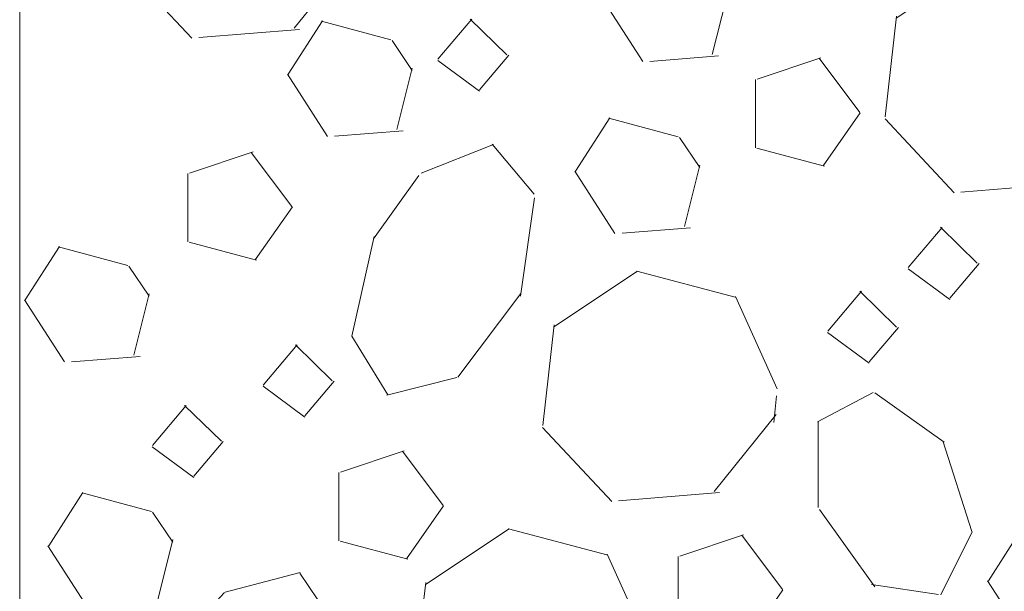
# Paper-space layout '113851LD001' of a CAD drawing. Header units: feet. Extents: x 0 to 34, y 0 to 22.
# Tile 69 of 74: x 15.359 to 16.085, y 12.73 to 13.151. Entities that reach past the tile are written whole.
import ezdxf

# ---------------------------------------------------------------- set-up
doc = ezdxf.new("R2010")
doc.units = ezdxf.units.FT
doc.header["$MEASUREMENT"] = 0
doc.linetypes.add('DGN Style 3', pattern=[25.340843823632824, 18.1006027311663, -7.240241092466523])
doc.layers.add('LT_P_Text', color=7, linetype='Continuous')

psp = doc.layouts.new('113851LD001')

# ---------------------------------------------------------------- hatches: boundary and pattern name
at = {"layer": 'LT_P_Text', "linetype": 'Continuous', "lineweight": 0}
h = psp.add_hatch(dxfattribs=at)
h.set_pattern_fill('POROUS', scale=0.08556326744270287, style=0, pattern_type=2)
h.set_pattern_definition([(114.241029, (15.60478972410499, 14.30298100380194), (-1.22348345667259, 3.26060218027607), [0.07442164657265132, -5.885416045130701]), (165.077416, (15.57423396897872, 14.37084071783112), (-3.670450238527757, 1.086867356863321), [0.07498208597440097, -12.58687772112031]), (213.67369, (15.50178070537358, 14.39014960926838), (-1.223483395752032, -1.086867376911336), [0.07411892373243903, -5.806536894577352]), (263.577269, (15.44009823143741, 14.34905340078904), (-1.223483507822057, -9.781806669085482), [0.07456197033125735, -10.86275888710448]), (313.170098, (15.43175743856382, 14.27495946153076), (-4.89393370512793, 5.434336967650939), [0.07455991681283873, -8.866854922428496]), (4.617075, (15.48276888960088, 14.22058101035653), (-12.23483419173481, -1.086867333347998), [0.07457394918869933, -13.42755898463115]), (51.198306, (15.55710078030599, 14.22658387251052), (-3.670450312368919, -4.347469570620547), [0.07279705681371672, -9.689659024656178]), (84.156915, (15.60271738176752, 14.28331599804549), (-1.223483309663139, -10.86867401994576), [0.01977392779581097, -11.9982077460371]), (114.241029, (16.34343696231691, 14.30298126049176), (-1.22348345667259, 3.26060218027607), [0.07442164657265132, -5.885416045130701]), (165.077416, (16.31288120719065, 14.37084097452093), (-3.670450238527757, 1.086867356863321), [0.07498208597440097, -12.58687772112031]), (213.67369, (16.24042785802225, 14.39014986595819), (-1.223483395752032, -1.086867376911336), [0.07411892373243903, -5.806536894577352]), (263.577269, (16.17874538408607, 14.34905365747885), (-1.223483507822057, -9.781806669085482), [0.07456197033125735, -10.86275888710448]), (313.170098, (16.17040467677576, 14.27495971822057), (-4.89393370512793, 5.434336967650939), [0.07455991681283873, -8.866854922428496]), (4.617075, (16.22141604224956, 14.22058126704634), (-12.23483419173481, -1.086867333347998), [0.07457394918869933, -13.42755898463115]), (51.198306, (16.29574801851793, 14.22658412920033), (-3.670450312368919, -4.347469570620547), [0.07279705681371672, -9.689659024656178]), (84.156915, (16.34136461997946, 14.2833163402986), (-1.223483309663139, -10.86867401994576), [0.01977392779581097, -11.9982077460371]), (114.241029, (16.16632099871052, 14.18918211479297), (-1.22348345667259, 3.26060218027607), [0.07442164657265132, -5.885416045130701]), (165.077416, (16.13576524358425, 14.25704182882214), (-3.670450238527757, 1.086867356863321), [0.07498208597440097, -12.58687772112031]), (213.67369, (16.06331189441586, 14.2763507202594), (-1.223483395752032, -1.086867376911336), [0.07411892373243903, -5.806536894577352]), (263.577269, (16.00162942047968, 14.23525451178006), (-1.223483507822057, -9.781806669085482), [0.07456197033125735, -10.86275888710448]), (313.170098, (15.99328871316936, 14.16116057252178), (-4.89393370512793, 5.434336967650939), [0.07455991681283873, -8.866854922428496]), (4.617075, (16.04430007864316, 14.10678212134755), (-12.23483419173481, -1.086867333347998), [0.07457394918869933, -13.42755898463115]), (51.198306, (16.11863205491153, 14.11278498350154), (-3.670450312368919, -4.347469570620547), [0.07279705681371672, -9.689659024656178]), (84.156915, (16.16424865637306, 14.16951719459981), (-1.223483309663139, -10.86867401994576), [0.01977392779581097, -11.9982077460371]), (114.241029, (15.91405190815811, 13.9617264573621), (-1.22348345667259, 3.26060218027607), [0.07442164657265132, -5.885416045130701]), (165.077416, (15.88349615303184, 14.02958608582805), (-3.670450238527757, 1.086867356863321), [0.07498208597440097, -12.58687772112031]), (213.67369, (15.81104288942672, 14.04889506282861), (-1.223483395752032, -1.086867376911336), [0.07411892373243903, -5.806536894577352]), (263.577269, (15.74936041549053, 14.00779885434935), (-1.223483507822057, -9.781806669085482), [0.07456197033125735, -10.86275888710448]), (313.170098, (15.74101970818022, 13.93370482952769), (-4.89393370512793, 5.434336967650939), [0.07455991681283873, -8.866854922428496]), (4.617075, (15.79203107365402, 13.87932637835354), (-12.23483419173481, -1.086867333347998), [0.07457394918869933, -13.42755898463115]), (51.198306, (15.86636296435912, 13.88532932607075), (-3.670450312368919, -4.347469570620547), [0.07279705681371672, -9.689659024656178]), (84.156915, (15.91197956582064, 13.9420614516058), (-1.223483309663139, -10.86867401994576), [0.01977392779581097, -11.9982077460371]), (114.241029, (15.81950449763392, 13.77191863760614), (-1.22348345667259, 3.26060218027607), [0.07442164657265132, -5.885416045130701]), (165.077416, (15.78894874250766, 13.8397782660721), (-3.670450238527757, 1.086867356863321), [0.07498208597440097, -12.58687772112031]), (213.67369, (15.71649547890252, 13.85908715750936), (-1.223483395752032, -1.086867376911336), [0.07411892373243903, -5.806536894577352]), (263.577269, (15.65481300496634, 13.8179910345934), (-1.223483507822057, -9.781806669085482), [0.07456197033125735, -10.86275888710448]), (313.170098, (15.64647229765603, 13.74389700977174), (-4.89393370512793, 5.434336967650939), [0.07455991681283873, -8.866854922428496]), (4.617075, (15.69748366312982, 13.68951855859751), (-12.23483419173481, -1.086867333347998), [0.07457394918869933, -13.42755898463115]), (51.198306, (15.77181555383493, 13.6955214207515), (-3.670450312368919, -4.347469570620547), [0.07279705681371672, -9.689659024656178]), (84.156915, (15.81743215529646, 13.75225363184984), (-1.223483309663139, -10.86867401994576), [0.01977392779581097, -11.9982077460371]), (114.241029, (15.58563159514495, 13.52606679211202), (-1.22348345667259, 3.26060218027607), [0.07442164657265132, -5.885416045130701]), (165.077416, (15.55507584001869, 13.59392650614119), (-3.670450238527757, 1.086867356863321), [0.07498208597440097, -12.58687772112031]), (213.67369, (15.4826224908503, 13.61323539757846), (-1.223483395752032, -1.086867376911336), [0.07411892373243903, -5.806536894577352]), (263.577269, (15.42094010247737, 13.57213918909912), (-1.223483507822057, -9.781806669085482), [0.07456197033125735, -10.86275888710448]), (313.170098, (15.4125993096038, 13.49804524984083), (-4.89393370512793, 5.434336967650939), [0.07455991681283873, -8.866854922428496]), (4.617075, (15.4636106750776, 13.4436667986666), (-12.23483419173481, -1.086867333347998), [0.07457394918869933, -13.42755898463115]), (51.198306, (15.53794265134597, 13.44966966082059), (-3.670450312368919, -4.347469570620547), [0.07279705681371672, -9.689659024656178]), (84.156915, (15.5835592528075, 13.50640187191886), (-1.223483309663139, -10.86867401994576), [0.01977392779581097, -11.9982077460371]), (114.241029, (16.14721181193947, 13.41226764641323), (-1.22348345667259, 3.26060218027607), [0.07442164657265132, -5.885416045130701]), (165.077416, (16.11665605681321, 13.4801273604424), (-3.670450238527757, 1.086867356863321), [0.07498208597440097, -12.58687772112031]), (213.67369, (16.04420279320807, 13.49943625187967), (-1.223483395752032, -1.086867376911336), [0.07411892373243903, -5.806536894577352]), (263.577269, (15.9825203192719, 13.45834004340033), (-1.223483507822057, -9.781806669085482), [0.07456197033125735, -10.86275888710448]), (313.170098, (15.97417961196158, 13.38424610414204), (-4.89393370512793, 5.434336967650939), [0.07455991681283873, -8.866854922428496]), (4.617075, (16.02519097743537, 13.32986765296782), (-12.23483419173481, -1.086867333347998), [0.07457394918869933, -13.42755898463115]), (51.198306, (16.09952286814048, 13.3358705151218), (-3.670450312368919, -4.347469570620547), [0.07279705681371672, -9.689659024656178]), (84.156915, (16.14513946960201, 13.39260272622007), (-1.223483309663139, -10.86867401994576), [0.01977392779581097, -11.9982077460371]), (114.241029, (16.34343696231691, 13.53875873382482), (-1.22348345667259, 3.26060218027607), [0.07442164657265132, -5.885416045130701]), (165.077416, (16.31288120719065, 13.6066183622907), (-3.670450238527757, 1.086867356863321), [0.07498208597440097, -12.58687772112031]), (213.67369, (16.24042785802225, 13.62592725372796), (-1.223483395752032, -1.086867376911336), [0.07411892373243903, -5.806536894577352]), (263.577269, (16.17874538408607, 13.584831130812), (-1.223483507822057, -9.781806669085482), [0.07456197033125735, -10.86275888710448]), (313.170098, (16.17040467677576, 13.51073710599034), (-4.89393370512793, 5.434336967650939), [0.07455991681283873, -8.866854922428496]), (4.617075, (16.22141604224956, 13.45635865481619), (-12.23483419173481, -1.086867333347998), [0.07457394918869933, -13.42755898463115]), (51.198306, (16.29574801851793, 13.46236151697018), (-3.670450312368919, -4.347469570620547), [0.07279705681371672, -9.689659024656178]), (84.156915, (16.34136461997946, 13.51909372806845), (-1.223483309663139, -10.86867401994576), [0.01977392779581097, -11.9982077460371]), (257.312014, (15.61705384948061, 14.07438453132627), (-3.462165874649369e-09, -1.086867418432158), [0.07517819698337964, -5.49518362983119]), (301.550614, (15.60054150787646, 14.00104209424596), (-1.223483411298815, 2.173734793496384), [0.05078453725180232, -13.97860576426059]), (14.241568, (15.62711463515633, 13.95776462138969), (-3.670450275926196, -1.086867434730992), [0.05338223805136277, -8.782555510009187]), (53.113066, (15.67885628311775, 13.9708972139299), (-1.223483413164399, -2.173734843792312), [0.07722247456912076, -3.999439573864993]), (81.990376, (15.72520812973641, 14.03266140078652), (-1.223483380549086, -7.608071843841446), [0.07312288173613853, -8.70747391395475]), (130.173492, (15.73539700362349, 14.10507094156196), (-2.44696683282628, 3.26060221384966), [0.04817040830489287, -5.641530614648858]), (201.544954, (15.70432213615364, 14.14187769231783), (-2.446966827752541, -1.086867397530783), [0.05734749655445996, -11.7811633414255]), (234.383981, (15.65098156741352, 14.12081791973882), (-2.446966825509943, -3.260602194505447), [0.05750784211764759, -14.64907721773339]), (257.312014, (16.35475176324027, 14.08736156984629), (-3.462165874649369e-09, -1.086867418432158), [0.07517819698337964, -5.49518362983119]), (301.550614, (16.33823950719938, 14.0140192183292), (-1.223483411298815, 2.173734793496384), [0.05078453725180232, -13.97860576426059]), (14.241568, (16.36481263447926, 13.97074174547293), (-3.670450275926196, -1.086867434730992), [0.05338223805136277, -8.782555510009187]), (53.113066, (16.41655428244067, 13.98387433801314), (-1.223483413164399, -2.173734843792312), [0.07722247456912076, -3.999439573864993]), (81.990376, (16.46290612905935, 14.04563852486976), (-1.223483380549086, -7.608071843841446), [0.07312288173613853, -8.70747391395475]), (130.173492, (16.47309500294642, 14.1180480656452), (-2.44696683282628, 3.26060221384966), [0.04817040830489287, -5.641530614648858]), (201.544954, (16.4420200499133, 14.15485481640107), (-2.446966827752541, -1.086867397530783), [0.05734749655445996, -11.7811633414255]), (234.383981, (16.38867948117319, 14.13379504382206), (-2.446966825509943, -3.260602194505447), [0.05750784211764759, -14.64907721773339]), (257.312014, (16.40437845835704, 13.8179799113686), (-3.462165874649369e-09, -1.086867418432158), [0.07517819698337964, -5.49518362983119]), (301.550614, (16.38786620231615, 13.7446374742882), (-1.223483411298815, 2.173734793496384), [0.05078453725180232, -13.97860576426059]), (14.241568, (16.41443932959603, 13.70136000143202), (-3.670450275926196, -1.086867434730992), [0.05338223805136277, -8.782555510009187]), (53.113066, (16.46618097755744, 13.71449267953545), (-1.223483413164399, -2.173734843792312), [0.07722247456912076, -3.999439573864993]), (81.990376, (16.51253282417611, 13.77625686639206), (-1.223483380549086, -7.608071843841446), [0.07312288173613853, -8.70747391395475]), (130.173492, (16.52272169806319, 13.84866632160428), (-2.44696683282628, 3.26060221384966), [0.04817040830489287, -5.641530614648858]), (201.544954, (16.49164674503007, 13.88547307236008), (-2.446966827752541, -1.086867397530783), [0.05734749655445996, -11.7811633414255]), (234.383981, (16.43830617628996, 13.86441329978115), (-2.446966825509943, -3.260602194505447), [0.05750784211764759, -14.64907721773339]), (252.93308, (16.20748078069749, 13.7757163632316), (-1.223483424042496, -4.347469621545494), [0.0751781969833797, -12.43110731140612]), (296.5792489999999, (16.18541692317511, 13.70384886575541), (-3.6704502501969, 7.608071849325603), [0.0506300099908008, -10.88711789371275]), (10.074484, (16.20807056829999, 13.65856964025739), (-4.893933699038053, -1.086867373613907), [0.05358399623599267, -6.159633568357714]), (48.79648700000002, (16.26082836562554, 13.66794301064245), (-3.67045020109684, -4.3474696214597), [0.0770360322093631, -12.92421064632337]), (77.312014, (16.31157474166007, 13.72590288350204), (-3.462165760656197e-09, -1.086867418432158), [0.07286328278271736, -5.49749845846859]), (125.128711, (16.32757849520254, 13.79698696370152), (-2.446966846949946, 3.260602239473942), [0.04793622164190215, -10.5833741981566]), (197.902126, (16.29999529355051, 13.83619213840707), (-3.670450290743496, -1.08686742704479), [0.05754198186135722, -14.08554128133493]), (228.796487, (16.24523933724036, 13.81850415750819), (-3.670450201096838, -4.347469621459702), [0.05706573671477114, -12.9441808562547]), (251.339706, (15.46750140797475, 13.7705037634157), (-2.44696682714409, -7.608071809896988), [0.0751781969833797, -11.39653831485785]), (292.886378, (15.44344769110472, 13.69927747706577), (-2.446966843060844, 5.434337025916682), [0.04997031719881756, -9.387941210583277]), (7.232488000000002, (15.46288141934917, 13.65324093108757), (-1.223483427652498, 4.032966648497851e-08), [0.05403799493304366, -8.579035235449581]), (46.82990199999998, (15.51648945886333, 13.6600441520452), (-4.89393370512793, -5.434336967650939), [0.07742004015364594, -8.863994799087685]), (74.28211, (15.56945765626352, 13.71650855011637), (-1.90320920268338e-08, -1.086867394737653), [0.07284796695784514, -4.443500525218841]), (124.035809, (15.58919222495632, 13.78663252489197), (-2.446966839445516, 3.260602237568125), [0.04857965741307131, -6.509180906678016]), (194.922584, (15.56200167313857, 13.82688995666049), (-3.670450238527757, -1.086867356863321), [0.05708379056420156, -12.60477610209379]), (226.829902, (15.50684305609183, 13.81219010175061), (-4.89393370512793, -5.434336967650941), [0.05731934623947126, -8.884095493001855]), (165.077416, (15.62974570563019, 14.21927163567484), (-3.670450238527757, 1.086867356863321), [0.05286997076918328, -12.60898992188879]), (237.248629, (15.57865878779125, 14.23288637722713), (-3.670450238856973, -5.434337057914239), [0.04666543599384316, -8.99951298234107]), (302.751371, (15.55341308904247, 14.19363953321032), (-3.670450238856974, 5.434337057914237), [0.05445075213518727, -8.991727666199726]), (4.617075, (15.58287063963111, 14.14784504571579), (-12.23483419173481, -1.086867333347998), [0.05071976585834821, -13.45141325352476]), (75.955404, (15.6334257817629, 14.15192778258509), (-1.223483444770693, -4.347469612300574), [0.04662667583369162, -10.03659642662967]), (124.035809, (15.6447410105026, 14.19716063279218), (-2.446966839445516, 3.260602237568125), [0.0267161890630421, -6.531044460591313]), (165.077416, (15.86204997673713, 14.27445994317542), (-3.670450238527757, 1.086867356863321), [0.05286997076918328, -12.60898992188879]), (237.248629, (15.81096305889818, 14.28807468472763), (-3.670450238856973, -5.434337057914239), [0.04666543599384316, -8.99951298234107]), (302.751371, (15.78571736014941, 14.2488278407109), (-3.670450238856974, 5.434337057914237), [0.05445075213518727, -8.991727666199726]), (4.617075, (15.81517491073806, 14.20303335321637), (-12.23483419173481, -1.086867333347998), [0.05071976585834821, -13.45141325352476]), (75.955404, (15.86573005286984, 14.20711609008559), (-1.223483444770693, -4.347469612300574), [0.04662667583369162, -10.03659642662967]), (124.035809, (15.87704528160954, 14.25234894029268), (-2.446966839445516, 3.260602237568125), [0.0267161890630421, -6.531044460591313]), (165.077416, (15.84151479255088, 14.14782630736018), (-3.670450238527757, 1.086867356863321), [0.05286997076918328, -12.60898992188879]), (237.248629, (15.79042787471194, 14.16144104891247), (-3.670450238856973, -5.434337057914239), [0.04666543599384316, -8.99951298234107]), (302.751371, (15.76518217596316, 14.12219420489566), (-3.670450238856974, 5.434337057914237), [0.05445075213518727, -8.991727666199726]), (4.617075, (15.79463972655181, 14.07639971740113), (-12.23483419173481, -1.086867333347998), [0.05071976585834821, -13.45141325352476]), (75.955404, (15.84519486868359, 14.08048245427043), (-1.223483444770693, -4.347469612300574), [0.04662667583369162, -10.03659642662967]), (124.035809, (15.85651009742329, 14.12571530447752), (-2.446966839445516, 3.260602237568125), [0.0267161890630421, -6.531044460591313]), (165.077416, (15.65028088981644, 13.71302227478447), (-3.670450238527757, 1.086867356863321), [0.05286997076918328, -12.60898992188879]), (237.248629, (15.5991939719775, 13.72663701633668), (-3.670450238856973, -5.434337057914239), [0.04666543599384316, -8.99951298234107]), (302.751371, (15.57394827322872, 13.68739017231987), (-3.670450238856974, 5.434337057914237), [0.05445075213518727, -8.991727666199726]), (4.617075, (15.60340582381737, 13.64159568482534), (-12.23483419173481, -1.086867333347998), [0.05071976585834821, -13.45141325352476]), (75.955404, (15.65396096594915, 13.64567842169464), (-1.223483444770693, -4.347469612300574), [0.04662667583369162, -10.03659642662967]), (124.035809, (15.66527619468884, 13.69091135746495), (-2.446966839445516, 3.260602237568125), [0.0267161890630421, -6.531044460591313]), (165.077416, (15.67594987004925, 13.59123725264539), (-3.670450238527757, 1.086867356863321), [0.05286997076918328, -12.60898992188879]), (237.248629, (15.62486295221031, 13.60485199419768), (-3.670450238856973, -5.434337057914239), [0.04666543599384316, -8.99951298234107]), (302.751371, (15.59961725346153, 13.56560515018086), (-3.670450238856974, 5.434337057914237), [0.05445075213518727, -8.991727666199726]), (4.617075, (15.62907480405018, 13.51981066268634), (-12.23483419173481, -1.086867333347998), [0.05071976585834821, -13.45141325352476]), (75.955404, (15.67962994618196, 13.52389339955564), (-1.223483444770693, -4.347469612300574), [0.04662667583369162, -10.03659642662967]), (124.035809, (15.69094517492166, 13.56912624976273), (-2.446966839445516, 3.260602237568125), [0.0267161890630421, -6.531044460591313]), (165.077416, (15.80229832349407, 13.61077417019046), (-3.670450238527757, 1.086867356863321), [0.05286997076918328, -12.60898992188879]), (237.248629, (15.75121140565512, 13.62438891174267), (-3.670450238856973, -5.434337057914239), [0.04666543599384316, -8.99951298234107]), (302.751371, (15.72596562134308, 13.58514206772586), (-3.670450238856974, 5.434337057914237), [0.05445075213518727, -8.991727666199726]), (4.617075, (15.75542317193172, 13.53934758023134), (-12.23483419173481, -1.086867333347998), [0.05071976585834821, -13.45141325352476]), (75.955404, (15.80597831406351, 13.54343031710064), (-1.223483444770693, -4.347469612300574), [0.04662667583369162, -10.03659642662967]), (124.035809, (15.81729354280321, 13.58866325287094), (-2.446966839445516, 3.260602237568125), [0.0267161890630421, -6.531044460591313]), (165.077416, (15.83980352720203, 13.49882892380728), (-3.670450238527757, 1.086867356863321), [0.05286997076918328, -12.60898992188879]), (237.248629, (15.78871660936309, 13.51244366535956), (-3.670450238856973, -5.434337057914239), [0.04666543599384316, -8.99951298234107]), (302.751371, (15.76347091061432, 13.47319682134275), (-3.670450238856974, 5.434337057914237), [0.05445075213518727, -8.991727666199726]), (4.617075, (15.79292846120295, 13.42740233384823), (-12.23483419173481, -1.086867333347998), [0.05071976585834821, -13.45141325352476]), (75.955404, (15.84348360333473, 13.43148507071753), (-1.223483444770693, -4.347469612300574), [0.04662667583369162, -10.03659642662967]), (124.035809, (15.85479883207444, 13.47671792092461), (-2.446966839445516, 3.260602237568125), [0.0267161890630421, -6.531044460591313]), (165.077416, (15.93720301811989, 13.4159751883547), (-3.670450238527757, 1.086867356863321), [0.05286997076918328, -12.60898992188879]), (237.248629, (15.88611610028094, 13.42958992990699), (-3.670450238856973, -5.434337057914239), [0.04666543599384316, -8.99951298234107]), (302.751371, (15.86087040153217, 13.39034308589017), (-3.670450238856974, 5.434337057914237), [0.05445075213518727, -8.991727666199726]), (4.617075, (15.89032795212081, 13.34454859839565), (-12.23483419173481, -1.086867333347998), [0.05071976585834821, -13.45141325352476]), (75.955404, (15.9408830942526, 13.34863133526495), (-1.223483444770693, -4.347469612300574), [0.04662667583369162, -10.03659642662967]), (124.035809, (15.95219832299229, 13.39386418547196), (-2.446966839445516, 3.260602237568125), [0.0267161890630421, -6.531044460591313]), (165.077416, (16.25478537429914, 13.3981494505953), (-3.670450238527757, 1.086867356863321), [0.05286997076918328, -12.60898992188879]), (237.248629, (16.2036984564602, 13.41176419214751), (-3.670450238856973, -5.434337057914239), [0.04666543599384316, -8.99951298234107]), (302.751371, (16.17845275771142, 13.37251734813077), (-3.670450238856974, 5.434337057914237), [0.05445075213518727, -8.991727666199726]), (4.617075, (16.20791030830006, 13.32672286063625), (-12.23483419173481, -1.086867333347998), [0.05071976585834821, -13.45141325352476]), (75.955404, (16.25846545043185, 13.33080559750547), (-1.223483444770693, -4.347469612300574), [0.04662667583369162, -10.03659642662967]), (124.035809, (16.26978067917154, 13.37603853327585), (-2.446966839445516, 3.260602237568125), [0.0267161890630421, -6.531044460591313]), (165.077416, (16.13870451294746, 13.5848200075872), (-3.670450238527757, 1.086867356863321), [0.05286997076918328, -12.60898992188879]), (237.248629, (16.0876175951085, 13.59843474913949), (-3.670450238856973, -5.434337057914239), [0.04666543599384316, -8.99951298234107]), (302.751371, (16.06237189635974, 13.55918790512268), (-3.670450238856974, 5.434337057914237), [0.05445075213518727, -8.991727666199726]), (4.617075, (16.09182944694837, 13.51339341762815), (-12.23483419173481, -1.086867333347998), [0.05071976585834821, -13.45141325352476]), (75.955404, (16.14238458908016, 13.51747615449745), (-1.223483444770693, -4.347469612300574), [0.04662667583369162, -10.03659642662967]), (124.035809, (16.15369981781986, 13.56270900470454), (-2.446966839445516, 3.260602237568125), [0.0267161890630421, -6.531044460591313]), (165.077416, (15.8995551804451, 13.71787088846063), (-3.670450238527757, 1.086867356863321), [0.05286997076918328, -12.60898992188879]), (237.248629, (15.84846826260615, 13.73148563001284), (-3.670450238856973, -5.434337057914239), [0.04666543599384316, -8.99951298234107]), (302.751371, (15.82322256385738, 13.69223878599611), (-3.670450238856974, 5.434337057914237), [0.05445075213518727, -8.991727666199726]), (4.617075, (15.85268011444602, 13.64644429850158), (-12.23483419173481, -1.086867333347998), [0.05071976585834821, -13.45141325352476]), (75.955404, (15.9032352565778, 13.6505270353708), (-1.223483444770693, -4.347469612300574), [0.04662667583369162, -10.03659642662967]), (124.035809, (15.9145504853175, 13.69575988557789), (-2.446966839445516, 3.260602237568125), [0.0267161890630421, -6.531044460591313]), (165.077416, (16.14554957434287, 13.8460731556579), (-3.670450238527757, 1.086867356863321), [0.05286997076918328, -12.60898992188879]), (237.248629, (16.09446265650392, 13.85968789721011), (-3.670450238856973, -5.434337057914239), [0.04666543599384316, -8.99951298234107]), (302.751371, (16.06921695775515, 13.82044105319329), (-3.670450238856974, 5.434337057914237), [0.05445075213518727, -8.991727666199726]), (4.617075, (16.09867450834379, 13.77464656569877), (-12.23483419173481, -1.086867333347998), [0.05071976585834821, -13.45141325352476]), (75.955404, (16.14922965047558, 13.77872930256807), (-1.223483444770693, -4.347469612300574), [0.04662667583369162, -10.03659642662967]), (124.035809, (16.16054487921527, 13.82396223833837), (-2.446966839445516, 3.260602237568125), [0.0267161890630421, -6.531044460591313]), (165.077416, (16.1642309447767, 13.95958711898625), (-3.670450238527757, 1.086867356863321), [0.05286997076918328, -12.60898992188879]), (237.248629, (16.11314402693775, 13.97320186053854), (-3.670450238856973, -5.434337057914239), [0.04666543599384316, -8.99951298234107]), (302.751371, (16.08789824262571, 13.93395501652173), (-3.670450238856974, 5.434337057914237), [0.05445075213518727, -8.991727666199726]), (4.617075, (16.11735579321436, 13.8881605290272), (-12.23483419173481, -1.086867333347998), [0.05071976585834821, -13.45141325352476]), (75.955404, (16.16791093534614, 13.8922432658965), (-1.223483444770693, -4.347469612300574), [0.04662667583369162, -10.03659642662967]), (124.035809, (16.17922616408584, 13.93747611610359), (-2.446966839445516, 3.260602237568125), [0.0267161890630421, -6.531044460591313]), (165.077416, (16.14726083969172, 14.36857953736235), (-3.670450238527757, 1.086867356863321), [0.05286997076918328, -12.60898992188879]), (237.248629, (16.09617392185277, 14.38219427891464), (-3.670450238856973, -5.434337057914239), [0.04666543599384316, -8.99951298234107]), (302.751371, (16.070928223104, 14.34294743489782), (-3.670450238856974, 5.434337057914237), [0.05445075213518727, -8.991727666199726]), (4.617075, (16.10038577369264, 14.2971529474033), (-12.23483419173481, -1.086867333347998), [0.05071976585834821, -13.45141325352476]), (75.955404, (16.15094091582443, 14.3012356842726), (-1.223483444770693, -4.347469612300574), [0.04662667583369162, -10.03659642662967]), (124.035809, (16.16225614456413, 14.34646853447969), (-2.446966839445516, 3.260602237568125), [0.0267161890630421, -6.531044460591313]), (165.077416, (16.37257750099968, 14.21770300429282), (-3.670450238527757, 1.086867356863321), [0.05286997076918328, -12.60898992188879]), (237.248629, (16.32149058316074, 14.2313177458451), (-3.670450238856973, -5.434337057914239), [0.04666543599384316, -8.99951298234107]), (302.751371, (16.29624479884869, 14.19207090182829), (-3.670450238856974, 5.434337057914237), [0.05445075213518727, -8.991727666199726]), (4.617075, (16.32570234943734, 14.14627641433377), (-12.23483419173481, -1.086867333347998), [0.05071976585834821, -13.45141325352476]), (75.955404, (16.37625749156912, 14.15035915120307), (-1.223483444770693, -4.347469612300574), [0.04662667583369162, -10.03659642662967]), (124.035809, (16.38757272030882, 14.19559200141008), (-2.446966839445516, 3.260602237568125), [0.0267161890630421, -6.531044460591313]), (165.077416, (16.3111144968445, 14.02290393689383), (-3.670450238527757, 1.086867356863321), [0.05286997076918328, -12.60898992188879]), (237.248629, (16.26002757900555, 14.03651867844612), (-3.670450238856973, -5.434337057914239), [0.04666543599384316, -8.99951298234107]), (302.751371, (16.23478188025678, 13.99727183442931), (-3.670450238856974, 5.434337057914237), [0.05445075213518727, -8.991727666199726]), (4.617075, (16.26423943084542, 13.95147734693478), (-12.23483419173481, -1.086867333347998), [0.05071976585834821, -13.45141325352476]), (75.955404, (16.31479457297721, 13.95556008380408), (-1.223483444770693, -4.347469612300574), [0.04662667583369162, -10.03659642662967]), (124.035809, (16.3261098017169, 14.00079293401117), (-2.446966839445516, 3.260602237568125), [0.0267161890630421, -6.531044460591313]), (165.077416, (16.38969015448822, 13.90938997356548), (-3.670450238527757, 1.086867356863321), [0.05286997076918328, -12.60898992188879]), (237.248629, (16.33860323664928, 13.92300471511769), (-3.670450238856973, -5.434337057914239), [0.04666543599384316, -8.99951298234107]), (302.751371, (16.31335745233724, 13.88375787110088), (-3.670450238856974, 5.434337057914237), [0.05445075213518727, -8.991727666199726]), (4.617075, (16.34281500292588, 13.83796338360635), (-12.23483419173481, -1.086867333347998), [0.05071976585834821, -13.45141325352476]), (75.955404, (16.39337014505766, 13.84204612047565), (-1.223483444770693, -4.347469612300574), [0.04662667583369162, -10.03659642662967]), (124.035809, (16.40468537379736, 13.88727905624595), (-2.446966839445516, 3.260602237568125), [0.0267161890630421, -6.531044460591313]), (165.077416, (16.38969015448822, 13.71787088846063), (-3.670450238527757, 1.086867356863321), [0.05286997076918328, -12.60898992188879]), (237.248629, (16.33860323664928, 13.73148563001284), (-3.670450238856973, -5.434337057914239), [0.04666543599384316, -8.99951298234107]), (302.751371, (16.31335745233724, 13.69223878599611), (-3.670450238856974, 5.434337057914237), [0.05445075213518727, -8.991727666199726]), (4.617075, (16.34281500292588, 13.64644429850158), (-12.23483419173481, -1.086867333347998), [0.05071976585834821, -13.45141325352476]), (75.955404, (16.39337014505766, 13.6505270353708), (-1.223483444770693, -4.347469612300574), [0.04662667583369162, -10.03659642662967]), (124.035809, (16.40468537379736, 13.69575988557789), (-2.446966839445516, 3.260602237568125), [0.0267161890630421, -6.531044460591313]), (165.077416, (16.36744370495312, 13.45005786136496), (-3.670450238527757, 1.086867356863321), [0.05286997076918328, -12.60898992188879]), (237.248629, (16.31635678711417, 13.46367260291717), (-3.670450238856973, -5.434337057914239), [0.04666543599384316, -8.99951298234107]), (302.751371, (16.29111100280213, 13.42442575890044), (-3.670450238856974, 5.434337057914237), [0.05445075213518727, -8.991727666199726]), (4.617075, (16.32056855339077, 13.37863127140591), (-12.23483419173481, -1.086867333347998), [0.05071976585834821, -13.45141325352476]), (75.955404, (16.37112369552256, 13.38271400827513), (-1.223483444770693, -4.347469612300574), [0.04662667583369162, -10.03659642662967]), (124.035809, (16.38243892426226, 13.42794685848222), (-2.446966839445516, 3.260602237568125), [0.0267161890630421, -6.531044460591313]), (135.661486, (15.68425147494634, 14.30668880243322), (-1.2234833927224, 1.08686737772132), [0.03790546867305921, -17.06841317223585]), (229.826508, (15.65714058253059, 14.33318081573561), (-2.44696683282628, -3.26060221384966), [0.0385930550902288, -5.651107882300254]), (323.488117, (15.63224398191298, 14.30369203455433), (-1.223483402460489, 1.086867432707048), [0.03804878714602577, -9.09545216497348]), (49.826508, (15.66282506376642, 14.28105336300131), (-2.446966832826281, -3.260602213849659), [0.03341048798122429, -5.656290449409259]), (135.661486, (15.79261333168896, 14.35461141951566), (-1.2234833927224, 1.08686737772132), [0.03790546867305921, -17.06841317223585]), (229.826508, (15.76550243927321, 14.38110343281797), (-2.44696683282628, -3.26060221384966), [0.0385930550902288, -5.651107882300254]), (323.488117, (15.74060592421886, 14.35161465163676), (-1.223483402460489, 1.086867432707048), [0.03804878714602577, -9.09545216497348]), (49.826508, (15.77118692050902, 14.32897606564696), (-2.446966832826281, -3.260602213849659), [0.03341048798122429, -5.656290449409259]), (135.661486, (15.71556583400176, 14.20752080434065), (-1.2234833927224, 1.08686737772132), [0.03790546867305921, -17.06841317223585]), (229.826508, (15.688454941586, 14.23401281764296), (-2.44696683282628, -3.26060221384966), [0.0385930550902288, -5.651107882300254]), (323.488117, (15.66355842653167, 14.20452403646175), (-1.223483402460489, 1.086867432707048), [0.03804878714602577, -9.09545216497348]), (49.826508, (15.69413942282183, 14.18188536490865), (-2.446966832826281, -3.260602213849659), [0.03341048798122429, -5.656290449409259]), (135.661486, (15.60410718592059, 13.37690126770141), (-1.2234833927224, 1.08686737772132), [0.03790546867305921, -17.06841317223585]), (229.826508, (15.57699629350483, 13.4033932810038), (-2.44696683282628, -3.26060221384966), [0.0385930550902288, -5.651107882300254]), (323.488117, (15.5520997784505, 13.37390449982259), (-1.223483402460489, 1.086867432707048), [0.03804878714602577, -9.09545216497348]), (49.826508, (15.58268086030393, 13.35126591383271), (-2.446966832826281, -3.260602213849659), [0.03341048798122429, -5.656290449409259]), (135.661486, (15.66314584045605, 13.43879200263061), (-1.2234833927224, 1.08686737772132), [0.03790546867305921, -17.06841317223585]), (229.826508, (15.6360349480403, 13.46528401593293), (-2.44696683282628, -3.26060221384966), [0.0385930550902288, -5.651107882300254]), (323.488117, (15.61113843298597, 13.43579523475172), (-1.223483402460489, 1.086867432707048), [0.03804878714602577, -9.09545216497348]), (49.826508, (15.64171951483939, 13.41315664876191), (-2.446966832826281, -3.260602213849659), [0.03341048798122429, -5.656290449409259]), (135.661486, (15.83897835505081, 13.38517241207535), (-1.2234833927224, 1.08686737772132), [0.03790546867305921, -17.06841317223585]), (229.826508, (15.81186746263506, 13.41166442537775), (-2.44696683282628, -3.26060221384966), [0.0385930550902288, -5.651107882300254]), (323.488117, (15.78697094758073, 13.38217564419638), (-1.223483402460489, 1.086867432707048), [0.03804878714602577, -9.09545216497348]), (49.826508, (15.81755202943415, 13.35953697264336), (-2.446966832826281, -3.260602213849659), [0.03341048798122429, -5.656290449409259]), (135.661486, (15.75655243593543, 13.44677796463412), (-1.2234833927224, 1.08686737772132), [0.03790546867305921, -17.06841317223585]), (229.826508, (15.72944154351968, 13.47326997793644), (-2.44696683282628, -3.26060221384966), [0.0385930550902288, -5.651107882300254]), (323.488117, (15.70454494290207, 13.44378119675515), (-1.223483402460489, 1.086867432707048), [0.03804878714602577, -9.09545216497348]), (49.826508, (15.7351260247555, 13.42114252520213), (-2.446966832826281, -3.260602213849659), [0.03341048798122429, -5.656290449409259]), (135.661486, (16.05152563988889, 14.38116247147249), (-1.2234833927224, 1.08686737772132), [0.03790546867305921, -17.06841317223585]), (229.826508, (16.02441474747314, 14.40765448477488), (-2.44696683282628, -3.26060221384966), [0.0385930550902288, -5.651107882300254]), (323.488117, (15.99951814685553, 14.3781657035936), (-1.223483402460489, 1.086867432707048), [0.03804878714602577, -9.09545216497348]), (49.826508, (16.03009922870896, 14.35552711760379), (-2.446966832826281, -3.260602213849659), [0.03341048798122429, -5.656290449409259]), (63.420751, (15.94719595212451, 13.46785613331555), (-3.6704502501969, -7.608071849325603), [0.05194203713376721, -10.88580586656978]), (107.829231, (15.9704366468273, 13.51430868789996), (-1.223483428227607, 3.260602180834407), [0.07015032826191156, -7.921745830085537]), (144.599704, (15.94895795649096, 13.58108987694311), (-4.893933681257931, 3.260602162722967), [0.06266978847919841, -7.44221428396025]), (208.057754, (15.89787429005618, 13.61739360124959), (-2.446966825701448, -1.086867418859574), [0.04633661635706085, -6.885785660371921]), (270, (15.85698343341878, 13.59559858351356), (-1.223483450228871, -1.086867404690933), [0.06328943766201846, -1.023577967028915]), (305.616019, (15.85698343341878, 13.53230923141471), (-2.446966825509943, 3.260602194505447), [0.07007674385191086, -14.63650831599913]), (351.578174, (15.89779257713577, 13.47534112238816), (-6.117417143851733, 1.086867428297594), [0.04996715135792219, -7.37095608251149]), (63.420751, (16.098169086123, 13.61387934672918), (-3.6704502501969, -7.608071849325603), [0.05194203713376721, -10.88580586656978]), (107.829231, (16.12140978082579, 13.66033198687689), (-1.223483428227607, 3.260602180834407), [0.07015032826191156, -7.921745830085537]), (144.599704, (16.09993109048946, 13.72711317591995), (-4.893933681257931, 3.260602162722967), [0.06266978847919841, -7.44221428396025]), (208.057754, (16.04884742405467, 13.76341681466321), (-2.446966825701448, -1.086867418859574), [0.04633661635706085, -6.885785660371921]), (270, (16.00795656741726, 13.74162188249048), (-1.223483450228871, -1.086867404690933), [0.06328943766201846, -1.023577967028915]), (305.616019, (16.00795656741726, 13.67833244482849), (-2.446966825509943, 3.260602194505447), [0.07007674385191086, -14.63650831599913]), (351.578174, (16.04876579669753, 13.62136442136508), (-6.117417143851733, 1.086867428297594), [0.04996715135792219, -7.37095608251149]), (126.886934, (15.91786041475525, 13.81437744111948), (-1.223483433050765, 1.086867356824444), [0.04985283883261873, -4.026809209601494]), (198.424305, (15.88793680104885, 13.85425086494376), (-3.67045028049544, -1.086867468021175), [0.04940508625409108, -10.26727431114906]), (270, (15.84106413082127, 13.83863625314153), (-1.223483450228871, -1.086867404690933), [0.05022572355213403, -1.036641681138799]), (345.077416, (15.84106413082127, 13.78841061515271), (-8.564383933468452, 2.173734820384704), [0.05142129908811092, -12.61043859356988]), (54.871289, (15.89075123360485, 13.77516892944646), (-3.670450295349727, -5.434337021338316), [0.04766780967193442, -10.58364261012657]), (126.886934, (15.6678883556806, 13.876251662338), (-1.223483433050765, 1.086867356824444), [0.04985283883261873, -4.026809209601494]), (198.424305, (15.63796482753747, 13.9161250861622), (-3.67045028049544, -1.086867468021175), [0.04940508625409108, -10.26727431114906]), (270, (15.59109207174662, 13.90051055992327), (-1.223483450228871, -1.086867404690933), [0.05022572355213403, -1.036641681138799]), (345.077416, (15.59109207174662, 13.85028483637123), (-8.564383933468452, 2.173734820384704), [0.05142129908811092, -12.61043859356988]), (54.871289, (15.64077917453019, 13.83704315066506), (-3.670450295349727, -5.434337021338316), [0.04766780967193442, -10.58364261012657]), (126.886934, (15.97478471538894, 14.1658232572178), (-1.223483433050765, 1.086867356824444), [0.04985283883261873, -4.026809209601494]), (198.424305, (15.94486110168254, 14.205696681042), (-3.67045028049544, -1.086867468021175), [0.04940508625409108, -10.26727431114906]), (270, (15.89798843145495, 14.19008206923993), (-1.223483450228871, -1.086867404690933), [0.05022572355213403, -1.036641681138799]), (345.077416, (15.89798843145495, 14.13985643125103), (-8.564383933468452, 2.173734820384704), [0.05142129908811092, -12.61043859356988]), (54.871289, (15.94767553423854, 14.12661474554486), (-3.670450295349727, -5.434337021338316), [0.04766780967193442, -10.58364261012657]), (126.886934, (16.28910599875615, 13.88367658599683), (-1.223483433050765, 1.086867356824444), [0.04985283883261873, -4.026809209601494]), (198.424305, (16.25918238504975, 13.92355000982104), (-3.67045028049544, -1.086867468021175), [0.04940508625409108, -10.26727431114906]), (270, (16.21230971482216, 13.90793548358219), (-1.223483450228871, -1.086867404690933), [0.05022572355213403, -1.036641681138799]), (345.077416, (16.21230971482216, 13.85770976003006), (-8.564383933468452, 2.173734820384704), [0.05142129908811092, -12.61043859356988]), (54.871289, (16.26199681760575, 13.8444680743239), (-3.670450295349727, -5.434337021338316), [0.04766780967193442, -10.58364261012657]), (126.886934, (16.51927820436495, 13.9480258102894), (-1.223483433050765, 1.086867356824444), [0.04985283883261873, -4.026809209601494]), (198.424305, (16.48935467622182, 13.98789923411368), (-3.67045028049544, -1.086867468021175), [0.04940508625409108, -10.26727431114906]), (270, (16.44248192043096, 13.97228470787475), (-1.223483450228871, -1.086867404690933), [0.05022572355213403, -1.036641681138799]), (345.077416, (16.44248192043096, 13.92205898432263), (-8.564383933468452, 2.173734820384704), [0.05142129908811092, -12.61043859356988]), (54.871289, (16.49216902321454, 13.90881729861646), (-3.670450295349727, -5.434337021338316), [0.04766780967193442, -10.58364261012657]), (126.886934, (16.48957859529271, 13.4654066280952), (-1.223483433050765, 1.086867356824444), [0.04985283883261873, -4.026809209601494]), (198.424305, (16.45965498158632, 13.50527996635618), (-3.67045028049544, -1.086867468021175), [0.04940508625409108, -10.26727431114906]), (270, (16.41278231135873, 13.48966544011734), (-1.223483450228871, -1.086867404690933), [0.05022572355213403, -1.036641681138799]), (345.077416, (16.41278231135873, 13.43943971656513), (-8.564383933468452, 2.173734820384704), [0.05142129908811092, -12.61043859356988]), (54.871289, (16.46246941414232, 13.42619803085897), (-3.670450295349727, -5.434337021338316), [0.04766780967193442, -10.58364261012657]), (126.886934, (16.45245406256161, 13.57430530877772), (-1.223483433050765, 1.086867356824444), [0.04985283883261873, -4.026809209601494]), (198.424305, (16.42253044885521, 13.6141786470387), (-3.67045028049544, -1.086867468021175), [0.04940508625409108, -10.26727431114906]), (270, (16.37565777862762, 13.59856412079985), (-1.223483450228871, -1.086867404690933), [0.05022572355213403, -1.036641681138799]), (345.077416, (16.37565777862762, 13.54833839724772), (-8.564383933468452, 2.173734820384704), [0.05142129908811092, -12.61043859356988]), (54.871289, (16.4253448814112, 13.53509671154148), (-3.670450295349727, -5.434337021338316), [0.04766780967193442, -10.58364261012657]), (126.886934, (16.56382774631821, 13.58173023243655), (-1.223483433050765, 1.086867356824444), [0.04985283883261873, -4.026809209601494]), (198.424305, (16.53390413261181, 13.62160357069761), (-3.67045028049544, -1.086867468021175), [0.04940508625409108, -10.26727431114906]), (270, (16.48703146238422, 13.60598904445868), (-1.223483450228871, -1.086867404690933), [0.05022572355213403, -1.036641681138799]), (345.077416, (16.48703146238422, 13.55576332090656), (-8.564383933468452, 2.173734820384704), [0.05142129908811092, -12.61043859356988]), (54.871289, (16.5367185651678, 13.54252163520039), (-3.670450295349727, -5.434337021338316), [0.04766780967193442, -10.58364261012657]), (126.886934, (15.55651467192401, 14.09652411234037), (-1.223483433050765, 1.086867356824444), [0.04985283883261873, -4.026809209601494]), (198.424305, (15.52659114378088, 14.13639745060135), (-3.67045028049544, -1.086867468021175), [0.04940508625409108, -10.26727431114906]), (270, (15.47971838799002, 14.1207829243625), (-1.223483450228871, -1.086867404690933), [0.05022572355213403, -1.036641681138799]), (345.077416, (15.47971838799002, 14.07055720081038), (-8.564383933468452, 2.173734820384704), [0.05142129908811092, -12.61043859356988]), (54.871289, (15.5294054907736, 14.05731551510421), (-3.670450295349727, -5.434337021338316), [0.04766780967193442, -10.58364261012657]), (126.886934, (16.44750405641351, 14.34649608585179), (-1.223483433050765, 1.086867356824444), [0.04985283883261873, -4.026809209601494]), (198.424305, (16.41758052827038, 14.38636950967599), (-3.67045028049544, -1.086867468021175), [0.04940508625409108, -10.26727431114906]), (270, (16.37070777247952, 14.37075489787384), (-1.223483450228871, -1.086867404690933), [0.05022572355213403, -1.036641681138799]), (345.077416, (16.37070777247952, 14.32052925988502), (-8.564383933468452, 2.173734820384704), [0.05142129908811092, -12.61043859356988]), (54.871289, (16.42039487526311, 14.30728757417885), (-3.670450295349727, -5.434337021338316), [0.04766780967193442, -10.58364261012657]), (126.886934, (16.28168107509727, 14.12127380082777), (-1.223483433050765, 1.086867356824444), [0.04985283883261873, -4.026809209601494]), (198.424305, (16.25175746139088, 14.16114713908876), (-3.67045028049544, -1.086867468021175), [0.04940508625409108, -10.26727431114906]), (270, (16.20488479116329, 14.14553261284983), (-1.223483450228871, -1.086867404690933), [0.05022572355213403, -1.036641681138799]), (345.077416, (16.20488479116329, 14.09530688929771), (-8.564383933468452, 2.173734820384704), [0.05142129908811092, -12.61043859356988]), (54.871289, (16.25457189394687, 14.08206520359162), (-3.670450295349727, -5.434337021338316), [0.04766780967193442, -10.58364261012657]), (135.661486, (15.97048781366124, 13.74717622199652), (-1.2234833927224, 1.08686737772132), [0.03790546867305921, -17.06841317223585]), (229.826508, (15.94337692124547, 13.77366823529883), (-2.44696683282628, -3.26060221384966), [0.0385930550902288, -5.651107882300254]), (323.488117, (15.91848032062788, 13.74417945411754), (-1.223483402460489, 1.086867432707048), [0.03804878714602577, -9.09545216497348]), (49.826508, (15.94906140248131, 13.72154086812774), (-2.446966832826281, -3.260602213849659), [0.03341048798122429, -5.656290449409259]), (135.661486, (16.51498130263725, 14.19762087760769), (-1.2234833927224, 1.08686737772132), [0.03790546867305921, -17.06841317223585]), (229.826508, (16.48787041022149, 14.22411289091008), (-2.44696683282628, -3.26060221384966), [0.0385930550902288, -5.651107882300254]), (323.488117, (16.46297389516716, 14.19462410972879), (-1.223483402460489, 1.086867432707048), [0.03804878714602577, -9.09545216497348]), (49.826508, (16.49355497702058, 14.17198552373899), (-2.446966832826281, -3.260602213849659), [0.03341048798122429, -5.656290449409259]), (135.661486, (16.45310708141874, 14.24217033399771), (-1.2234833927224, 1.08686737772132), [0.03790546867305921, -17.06841317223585]), (229.826508, (16.42599618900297, 14.26866234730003), (-2.44696683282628, -3.26060221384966), [0.0385930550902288, -5.651107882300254]), (323.488117, (16.40109958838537, 14.23917356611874), (-1.223483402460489, 1.086867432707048), [0.03804878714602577, -9.09545216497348]), (49.826508, (16.4316806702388, 14.21653498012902), (-2.446966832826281, -3.260602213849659), [0.03341048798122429, -5.656290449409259]), (135.661486, (16.14373571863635, 14.00952312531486), (-1.2234833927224, 1.08686737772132), [0.03790546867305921, -17.06841317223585]), (229.826508, (16.11662482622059, 14.03601513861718), (-2.44696683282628, -3.26060221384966), [0.0385930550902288, -5.651107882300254]), (323.488117, (16.09172831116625, 14.00652635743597), (-1.223483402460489, 1.086867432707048), [0.03804878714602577, -9.09545216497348]), (49.826508, (16.12230939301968, 13.98388777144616), (-2.446966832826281, -3.260602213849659), [0.03341048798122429, -5.656290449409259]), (135.661486, (16.00266242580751, 14.00704812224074), (-1.2234833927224, 1.08686737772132), [0.03790546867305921, -17.06841317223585]), (229.826508, (15.97555153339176, 14.03354013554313), (-2.44696683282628, -3.26060221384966), [0.0385930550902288, -5.651107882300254]), (323.488117, (15.95065501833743, 14.00405135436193), (-1.223483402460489, 1.086867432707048), [0.03804878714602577, -9.09545216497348]), (49.826508, (15.98123601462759, 13.98141276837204), (-2.446966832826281, -3.260602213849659), [0.03341048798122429, -5.656290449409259]), (135.661486, (16.06206172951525, 14.05407258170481), (-1.2234833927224, 1.08686737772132), [0.03790546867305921, -17.06841317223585]), (229.826508, (16.0349508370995, 14.0805645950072), (-2.44696683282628, -3.26060221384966), [0.0385930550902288, -5.651107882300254]), (323.488117, (16.01005423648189, 14.05107581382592), (-1.223483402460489, 1.086867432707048), [0.03804878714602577, -9.09545216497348]), (49.826508, (16.04063531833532, 14.02843722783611), (-2.446966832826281, -3.260602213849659), [0.03341048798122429, -5.656290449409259]), (135.661486, (15.58686738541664, 13.96744858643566), (-1.2234833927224, 1.08686737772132), [0.03790546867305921, -17.06841317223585]), (229.826508, (15.55975649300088, 13.99394059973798), (-2.44696683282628, -3.26060221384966), [0.0385930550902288, -5.651107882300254]), (323.488117, (15.53485989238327, 13.96445190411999), (-1.223483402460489, 1.086867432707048), [0.03804878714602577, -9.09545216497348]), (49.826508, (15.5654409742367, 13.94181323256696), (-2.446966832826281, -3.260602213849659), [0.03341048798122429, -5.656290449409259]), (135.661486, (15.50519331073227, 13.92289913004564), (-1.2234833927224, 1.08686737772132), [0.03790546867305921, -17.06841317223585]), (229.826508, (15.47808250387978, 13.94939114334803), (-2.44696683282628, -3.26060221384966), [0.0385930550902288, -5.651107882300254]), (323.488117, (15.45318590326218, 13.91990236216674), (-1.223483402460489, 1.086867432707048), [0.03804878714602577, -9.09545216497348]), (49.826508, (15.4837669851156, 13.89726377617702), (-2.446966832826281, -3.260602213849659), [0.03341048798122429, -5.656290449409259]), (63.420751, (16.03429884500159, 13.81028435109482), (-3.6704502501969, -7.608071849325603), [0.05194203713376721, -10.88580586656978]), (107.829231, (16.05753953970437, 13.85673690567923), (-1.223483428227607, 3.260602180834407), [0.07015032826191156, -7.921745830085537]), (144.599704, (16.03606084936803, 13.92351809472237), (-4.893933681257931, 3.260602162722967), [0.06266978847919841, -7.44221428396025]), (208.057754, (15.98497718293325, 13.95982181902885), (-2.446966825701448, -1.086867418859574), [0.04633661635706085, -6.885785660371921]), (270, (15.94408632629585, 13.93802680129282), (-1.223483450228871, -1.086867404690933), [0.06328943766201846, -1.023577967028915]), (305.616019, (15.94408632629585, 13.87473744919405), (-2.446966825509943, 3.260602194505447), [0.07007674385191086, -14.63650831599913]), (351.578174, (15.98489555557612, 13.81776934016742), (-6.117417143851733, 1.086867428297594), [0.04996715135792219, -7.37095608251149]), (63.420751, (15.97242462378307, 14.25082907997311), (-3.6704502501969, -7.608071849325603), [0.05194203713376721, -10.88580586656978]), (107.829231, (15.99566531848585, 14.29728163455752), (-1.223483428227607, 3.260602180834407), [0.07015032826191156, -7.921745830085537]), (144.599704, (15.97418662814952, 14.36406290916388), (-4.893933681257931, 3.260602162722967), [0.06266978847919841, -7.44221428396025]), (208.057754, (15.92310296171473, 14.40036654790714), (-2.446966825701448, -1.086867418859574), [0.04633661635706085, -6.885785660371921]), (270, (15.88221210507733, 14.37857161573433), (-1.223483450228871, -1.086867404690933), [0.06328943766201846, -1.023577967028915]), (305.616019, (15.88221210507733, 14.31528217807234), (-2.446966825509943, 3.260602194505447), [0.07007674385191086, -14.63650831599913]), (351.578174, (15.92302124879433, 14.25831415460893), (-6.117417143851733, 1.086867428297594), [0.04996715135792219, -7.37095608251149]), (135.661486, (16.49270661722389, 13.35327442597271), (-1.2234833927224, 1.08686737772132), [0.03790546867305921, -17.06841317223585]), (229.826508, (16.46559572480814, 13.3797664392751), (-2.44696683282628, -3.26060221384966), [0.0385930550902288, -5.651107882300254]), (323.488117, (16.44069912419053, 13.35027765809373), (-1.223483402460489, 1.086867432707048), [0.03804878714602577, -9.09545216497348]), (49.826508, (16.47128020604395, 13.32763907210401), (-2.446966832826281, -3.260602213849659), [0.03341048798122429, -5.656290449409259]), (135.661486, (16.58180553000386, 13.43494841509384), (-1.2234833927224, 1.08686737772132), [0.03790546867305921, -17.06841317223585]), (229.826508, (16.5546946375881, 13.46144042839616), (-2.44696683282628, -3.26060221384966), [0.0385930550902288, -5.651107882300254]), (323.488117, (16.52979812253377, 13.43195164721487), (-1.223483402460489, 1.086867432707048), [0.03804878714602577, -9.09545216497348]), (49.826508, (16.56037911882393, 13.40931306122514), (-2.446966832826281, -3.260602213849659), [0.03341048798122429, -5.656290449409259]), (165.077416, (15.43598854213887, 14.05306139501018), (-3.670450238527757, 1.086867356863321), [0.05286997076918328, -12.60898992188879]), (237.248629, (15.38490162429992, 14.06667613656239), (-3.670450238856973, -5.434337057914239), [0.04666543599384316, -8.99951298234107]), (302.751371, (15.35965592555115, 14.02742929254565), (-3.670450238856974, 5.434337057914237), [0.05445075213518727, -8.991727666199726]), (4.617075, (15.38911347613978, 13.98163480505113), (-12.23483419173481, -1.086867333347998), [0.05071976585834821, -13.45141325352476]), (75.955404, (15.43966861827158, 13.98571754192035), (-1.223483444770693, -4.347469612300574), [0.04662667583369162, -10.03659642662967]), (124.035809, (15.45098384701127, 14.03095047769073), (-2.446966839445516, 3.260602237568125), [0.0267161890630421, -6.531044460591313]), (165.077416, (15.45332280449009, 13.87183967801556), (-3.670450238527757, 1.086867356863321), [0.05286997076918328, -12.60898992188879]), (237.248629, (15.40223588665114, 13.88545441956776), (-3.670450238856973, -5.434337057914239), [0.04666543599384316, -8.99951298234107]), (302.751371, (15.37699018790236, 13.84620757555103), (-3.670450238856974, 5.434337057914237), [0.05445075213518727, -8.991727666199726]), (4.617075, (15.40644773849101, 13.80041308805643), (-12.23483419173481, -1.086867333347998), [0.05071976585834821, -13.45141325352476]), (75.955404, (15.4570028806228, 13.80449582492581), (-1.223483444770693, -4.347469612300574), [0.04662667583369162, -10.03659642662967]), (124.035809, (15.46831810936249, 13.84972876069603), (-2.446966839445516, 3.260602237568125), [0.0267161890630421, -6.531044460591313]), (165.077416, (16.56506464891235, 14.32505239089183), (-3.670450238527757, 1.086867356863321), [0.05286997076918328, -12.60898992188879]), (237.248629, (16.5139777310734, 14.33866713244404), (-3.670450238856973, -5.434337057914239), [0.04666543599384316, -8.99951298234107]), (302.751371, (16.48873203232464, 14.29942028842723), (-3.670450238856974, 5.434337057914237), [0.05445075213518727, -8.991727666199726]), (4.617075, (16.51818958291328, 14.2536258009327), (-12.23483419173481, -1.086867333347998), [0.05071976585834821, -13.45141325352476]), (75.955404, (16.56874472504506, 14.25770853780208), (-1.223483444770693, -4.347469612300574), [0.04662667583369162, -10.03659642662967]), (124.035809, (16.58005995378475, 14.30294138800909), (-2.446966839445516, 3.260602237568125), [0.0267161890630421, -6.531044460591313]), (135.661486, (16.58043377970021, 13.7285851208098), (-1.2234833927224, 1.08686737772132), [0.03790546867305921, -17.06841317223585]), (229.826508, (16.55332288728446, 13.75507713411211), (-2.44696683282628, -3.26060221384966), [0.0385930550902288, -5.651107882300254]), (323.488117, (16.52842628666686, 13.7255883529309), (-1.223483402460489, 1.086867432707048), [0.03804878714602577, -9.09545216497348]), (49.826508, (16.55900736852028, 13.70294968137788), (-2.446966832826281, -3.260602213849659), [0.03341048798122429, -5.656290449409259]), (165.077416, (15.44085324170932, 13.40464772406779), (-3.670450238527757, 1.086867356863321), [0.05286997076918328, -12.60898992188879]), (237.248629, (15.38976632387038, 13.41826246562), (-3.670450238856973, -5.434337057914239), [0.04666543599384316, -8.99951298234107]), (302.751371, (15.36452062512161, 13.37901562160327), (-3.670450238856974, 5.434337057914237), [0.05445075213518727, -8.991727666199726]), (4.617075, (15.39397817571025, 13.33322113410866), (-12.23483419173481, -1.086867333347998), [0.05071976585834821, -13.45141325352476]), (75.955404, (15.44453331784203, 13.33730387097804), (-1.223483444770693, -4.347469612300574), [0.04662667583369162, -10.03659642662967])])
h.paths.add_polyline_path([(15.35924508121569, 13.32036849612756), (15.35924508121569, 12.17952607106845), (17.60982531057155, 12.17952607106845), (17.60982531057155, 13.32036849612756)])

# ---------------------------------------------------------------- linework, layer by layer
at = {"layer": 'LT_P_Text', "color": 7, "linetype": 'DGN Style 3', "lineweight": 13}
psp.add_line((15.35924508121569, 13.32036849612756), (15.35924508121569, 11.95611775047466), dxfattribs=at)
at = {"layer": 'LT_P_Text', "color": 7, "linetype": 'Continuous', "lineweight": 0, "flags": 128}
psp.add_lwpolyline([(15.35924508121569, 13.32036849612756), (15.35924508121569, 12.17952607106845), (17.60982531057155, 12.17952607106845), (17.60982531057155, 13.32036849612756), (15.35924508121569, 13.32036849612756)], close=True, dxfattribs=at)

doc.saveas('drawing.dxf')
